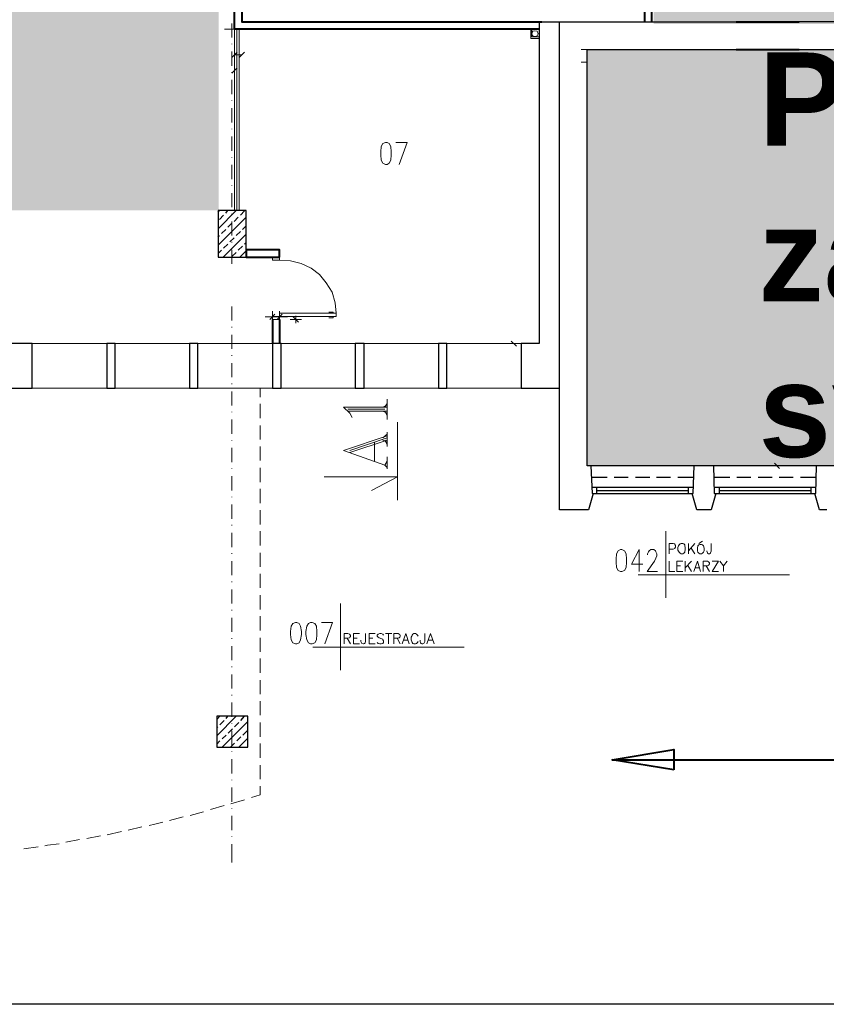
# Model space of a CAD drawing. Header units: millimetres. Extents: x 1 to 17496, y 1 to 30809.
# Tile 12 of 256: x 5435 to 6732, y 3200 to 4782. Entities that reach past the tile are written whole.
import ezdxf

# ---------------------------------------------------------------- set-up
doc = ezdxf.new("R2010")
doc.units = ezdxf.units.MM
doc.linetypes.add('CENTER', pattern=[2, 1.25, -0.25, 0.25, -0.25])
for name, color, linetype in [('0_Przyz_Opisy oddziałów', 5, 'Continuous'), ('Opisy', 255, 'Continuous'), ('PDF _Geometria', 7, 'Continuous')]:
    doc.layers.add(name, color=color, linetype=linetype)
for name, color, linetype, lineweight in [('0_Przyz_System Schima', 253, 'Continuous', 25), ('0_Przyz_WC pacjenta', 30, 'CENTER', 40), ('N_SSP_ewakuacja', 4, 'CENTER', 40)]:
    doc.layers.add(name, color=color, linetype=linetype, lineweight=lineweight)
doc.styles.add('arial', font='arialbd.ttf')

msp = doc.modelspace()

# ---------------------------------------------------------------- hatches: boundary and pattern name
at = {"layer": '0_Przyz_WC pacjenta', "transparency": 33554483}
h = msp.add_hatch(color=256, dxfattribs=at)
h.dxf.hatch_style = 1
h.set_gradient(color1=(173, 173, 173), color2=(173, 173, 173), centered=1, tint=1)
h.paths.add_polyline_path([(6347.8, 4064.9), (9390.9, 4064.9), (9390.9, 4733.7), (6347.8, 4733.7)])
at = {"layer": 'N_SSP_ewakuacja', "transparency": 33554457}
h = msp.add_hatch(color=51, dxfattribs=at)
h.dxf.hatch_style = 1
h.paths.add_polyline_path([(6454.1, 5066.9), (6454, 5052.9), (6454, 4775.5), (9408.5, 4775.5), (9408.5, 4042), (9204.5, 4042), (9204.5, 3752.5), (9627.2, 3752.5), (9627.2, 4062), (9667.2, 4062), (9667.2, 4771.5), (13332.2, 4771.5), (13332.2, 4647.4), (13550.9, 4647.4), (13550.9, 4999.5), (13314.8, 4999.5), (13314.8, 5063.5), (12355.9, 5063.5), (12355.9, 5004.9), (12082.5, 5004.9), (12082.5, 5059.5), (10704.8, 5059.5), (10704.8, 5774.4), (10878.2, 5774.4), (10878.2, 6054.5), (10775.3, 6054.5), (10775.3, 6054.6), (10522.9, 6054.6), (10522.9, 5775.2), (10324.1, 5775.2), (10324.1, 5353.6), (10533.4, 5353.6), (10533.4, 5066.2), (9552.3, 5066.2), (9552.3, 5846.7), (9606.9, 5846.7), (9606.9, 6307.7), (9361.1, 6307.7), (9361.1, 5066.9)])
h = msp.add_hatch(color=51, dxfattribs=at)
h.dxf.hatch_style = 1
h.paths.add_polyline_path([(3825.1, 5067.5), (3827.9, 5056.1), (3827.9, 4780.1), (4489.9, 4780.1), (4489.9, 4476.2), (5755.1, 4476.2), (5755.1, 5400.6), (5362.5, 5400.6), (5362.5, 5643.9), (4933.6, 5643.9), (4933.6, 5370.7), (4455.6, 5370.7), (4455.6, 5067.7), (4161.1, 5067.7), (4161.1, 5076.5), (3991.1, 5076.5), (3991.1, 5067.5)])

# ---------------------------------------------------------------- linework, layer by layer
at = {"layer": '0_Przyz_Opisy oddziałów', "lineweight": 40}
msp.add_lwpolyline([(6486.9, 3577), (6387.5, 3593.1), (6486.9, 3609.9)], close=True, dxfattribs=at)
msp.add_lwpolyline([(6387.5, 3593.1), (7451.3, 3593.1)], dxfattribs=at)
at = {"layer": 'Opisy', "lineweight": 18}
for points in [[(6474, 3960.3), (6474, 3853.3)], [(6479, 3924), (6479, 3940.9), (6485.8, 3940.9), (6488.3, 3940), (6488.3, 3939.2), (6489.1, 3937.5), (6489.1, 3935), (6488.3, 3933.3), (6488.3, 3932.5), (6485.8, 3931.6), (6479, 3931.6)], [(6510.2, 3940.9), (6510.2, 3924)], [(6520.3, 3940.9), (6510.2, 3929.1)], [(6527, 3940.9), (6532.9, 3944.3)], [(6546.4, 3940.9), (6546.4, 3928.3), (6545.6, 3925.7), (6545.6, 3924.9), (6543.9, 3924), (6542.2, 3924), (6540.5, 3924.9), (6540.5, 3925.7), (6539.7, 3928.3), (6539.7, 3929.1)], [(6431, 3895.4), (6431, 3930.8), (6418.4, 3907.2), (6436.9, 3907.2)], [(6444.5, 3922.4), (6444.5, 3924), (6446.2, 3927.4), (6447, 3929.1), (6449.5, 3930.8), (6454.6, 3930.8), (6457.1, 3929.1), (6458, 3927.4), (6459.6, 3924), (6459.6, 3920.7), (6458, 3917.3), (6455.4, 3912.3), (6443.6, 3895.4), (6460.5, 3895.4)], [(6514.4, 3933.3), (6520.3, 3924)], [(6479, 3912.3), (6479, 3895.4), (6488.3, 3895.4)], [(6500.9, 3895.4), (6491.6, 3895.4), (6491.6, 3912.3), (6500.9, 3912.3)], [(6505.1, 3912.3), (6505.1, 3895.4)], [(6515.2, 3912.3), (6505.1, 3901.3)], [(6518.6, 3895.4), (6524.5, 3912.3), (6529.5, 3895.4)], [(6533.8, 3895.4), (6533.8, 3912.3), (6540.5, 3912.3), (6542.2, 3911.4), (6543, 3910.6), (6543.9, 3909.7), (6543.9, 3908), (6543, 3906.4), (6542.2, 3905.5), (6540.5, 3904.7), (6533.8, 3904.7)], [(6558.2, 3895.4), (6548.1, 3895.4), (6558.2, 3912.3), (6548.1, 3912.3)], [(6560.7, 3912.3), (6566.6, 3904.7), (6566.6, 3895.4)], [(6572.5, 3912.3), (6566.6, 3904.7)], [(6491.6, 3904.7), (6497.5, 3904.7)], [(6509.3, 3905.5), (6515.2, 3895.4)], [(6520.3, 3901.3), (6527.9, 3901.3)], [(6538.8, 3904.7), (6543.9, 3895.4)], [(6672.7, 3890.4), (6429.3, 3890.4)], [(5950.9, 3844), (5950.9, 3737.1)], [(5925.7, 3779.2), (5938.3, 3813.7), (5920.6, 3813.7)], [(5956.8, 3779.2), (5956.8, 3796), (5962.7, 3796), (5965.3, 3795.2), (5966.1, 3794.3), (5966.9, 3792.7), (5966.9, 3791), (5966.1, 3790.1), (5965.3, 3789.3), (5962.7, 3788.4), (5956.8, 3788.4)], [(5961.9, 3788.4), (5966.9, 3779.2)], [(5981.3, 3779.2), (5972, 3779.2), (5972, 3796), (5981.3, 3796)], [(5972, 3788.4), (5977.9, 3788.4)], [(5991.4, 3796), (5991.4, 3783.4), (5990.5, 3780.9), (5989.7, 3780), (5988, 3779.2), (5987.2, 3779.2), (5985.5, 3780), (5984.6, 3780.9), (5983.8, 3783.4), (5983.8, 3785.1)], [(6006.5, 3779.2), (5997.3, 3779.2), (5997.3, 3796), (6006.5, 3796)], [(5997.3, 3788.4), (6003.2, 3788.4)], [(6020, 3793.5), (6019.2, 3795.2), (6016.6, 3796), (6014.1, 3796), (6011.6, 3795.2), (6009.9, 3793.5), (6009.9, 3791.8), (6010.7, 3791), (6011.6, 3790.1), (6013.3, 3789.3), (6017.5, 3787.6), (6019.2, 3786.8), (6019.2, 3785.9), (6020, 3784.2), (6020, 3781.7), (6019.2, 3780), (6016.6, 3779.2), (6014.1, 3779.2), (6011.6, 3780), (6009.9, 3781.7)], [(6023.4, 3796), (6033.5, 3796)], [(6028.4, 3796), (6028.4, 3779.2)], [(6036.8, 3779.2), (6036.8, 3796), (6043.6, 3796), (6045.3, 3795.2), (6046.1, 3794.3), (6047, 3792.7), (6047, 3791), (6046.1, 3790.1), (6045.3, 3789.3), (6043.6, 3788.4), (6036.8, 3788.4)], [(6041.9, 3788.4), (6047, 3779.2)], [(6050.3, 3779.2), (6056.2, 3796), (6061.3, 3779.2)], [(6052, 3785.1), (6059.6, 3785.1)], [(6075.6, 3791.8), (6074.7, 3793.5), (6073.1, 3795.2), (6071.4, 3796), (6068.9, 3796), (6067.2, 3795.2), (6066.3, 3793.5), (6065.5, 3791.8), (6064.6, 3790.1), (6064.6, 3785.9), (6065.5, 3783.4), (6066.3, 3781.7), (6067.2, 3780), (6068.9, 3779.2), (6071.4, 3779.2), (6073.1, 3780), (6074.7, 3781.7), (6075.6, 3783.4)], [(6086.5, 3796), (6086.5, 3783.4), (6085.7, 3780.9), (6084.9, 3780), (6083.2, 3779.2), (6081.5, 3779.2), (6080.6, 3780), (6079.8, 3780.9), (6079, 3783.4), (6079, 3785.1)], [(6089.9, 3779.2), (6095.8, 3796), (6101.7, 3779.2)], [(6092.4, 3785.1), (6099.2, 3785.1)], [(6149.7, 3774.1), (5906.3, 3774.1)]]:
    msp.add_lwpolyline(points, dxfattribs=at)
for points in [[(6498.4, 3940.9), (6496.7, 3940), (6495, 3938.4), (6494.2, 3936.7), (6493.3, 3934.2), (6493.3, 3929.9), (6494.2, 3928.3), (6495, 3926.6), (6496.7, 3924.9), (6498.4, 3924), (6500.9, 3924), (6502.6, 3924.9), (6504.3, 3926.6), (6504.3, 3928.3), (6505.1, 3929.9), (6505.1, 3934.2), (6504.3, 3936.7), (6504.3, 3938.4), (6502.6, 3940), (6500.9, 3940.9)], [(6400.7, 3930.8), (6397.3, 3929.1), (6394.8, 3924), (6394, 3915.6), (6394, 3910.6), (6394.8, 3902.1), (6397.3, 3897.1), (6400.7, 3895.4), (6403.2, 3895.4), (6407.4, 3897.1), (6410, 3902.1), (6410.8, 3910.6), (6410.8, 3915.6), (6410, 3924), (6407.4, 3929.1), (6403.2, 3930.8)], [(6528.7, 3939.2), (6527, 3938.4), (6525.3, 3936.7), (6524.5, 3933.3), (6524.5, 3929.1), (6525.3, 3926.6), (6527, 3924.9), (6528.7, 3924), (6531.2, 3924), (6532.9, 3924.9), (6534.6, 3926.6), (6535.4, 3929.1), (6535.4, 3933.3), (6534.6, 3936.7), (6532.9, 3938.4), (6531.2, 3939.2)], [(5878.5, 3813.7), (5874.3, 3812), (5871.8, 3807.8), (5870.9, 3799.4), (5870.9, 3794.3), (5871.8, 3785.9), (5874.3, 3780.9), (5878.5, 3779.2), (5881, 3779.2), (5884.4, 3780.9), (5886.9, 3785.9), (5888.6, 3794.3), (5888.6, 3799.4), (5886.9, 3807.8), (5884.4, 3812), (5881, 3813.7)], [(5902.9, 3813.7), (5899.6, 3812), (5897, 3807.8), (5895.4, 3799.4), (5895.4, 3794.3), (5897, 3785.9), (5899.6, 3780.9), (5902.9, 3779.2), (5905.5, 3779.2), (5909.7, 3780.9), (5912.2, 3785.9), (5913, 3794.3), (5913, 3799.4), (5912.2, 3807.8), (5909.7, 3812), (5905.5, 3813.7)]]:
    msp.add_lwpolyline(points, close=True, dxfattribs=at)
at = {"layer": 'PDF _Geometria'}
msp.add_lwpolyline([(1774.1, 7203), (13925.2, 7203), (13925.2, 3200.2), (1774.1, 3200.2)], close=True, dxfattribs=at)
at = {"layer": 'PDF _Geometria', "lineweight": 40}
for points in [[(6270.1, 4767.1), (5780.8, 4767.1), (5780.8, 4850.5), (5792.6, 4850.5), (5792.6, 4778.9), (6274.4, 4778.9)], [(6451.2, 4778.9), (6451.2, 4850.5), (6439.4, 4850.5), (6439.4, 4778.9)], [(6586.8, 4778.9), (6687.9, 4778.9)], [(6586.8, 4734.3), (6687.9, 4734.3)], [(5841.5, 4300.5), (5841.5, 4261.8)], [(5853.2, 4300.5), (5853.2, 4261.8)]]:
    msp.add_lwpolyline(points, dxfattribs=at)
at = {"layer": 'PDF _Geometria', "lineweight": 18}
for points in [[(6037.7, 4778.9), (6056.2, 4778.9)], [(5780.8, 4475.7), (5780.8, 4767.1), (5764.8, 4767.1)], [(5776.6, 4753.6), (5776.6, 4776.4)], [(5784.2, 4475.7), (5784.2, 4767.1)], [(5788.4, 4475.7), (5788.4, 4767.1)], [(5828, 4767.1), (5845.7, 4767.1)], [(5888.6, 4767.1), (5870.1, 4767.1)], [(6238.1, 4767.1), (6220.5, 4767.1)], [(6256.7, 4767.1), (6256.7, 4752), (6270.1, 4752)], [(6258.4, 4767.1), (6258.4, 4754.5), (6270.1, 4754.5)], [(5776.6, 4742.7), (5776.6, 4743.5)], [(5776.6, 4708.2), (5776.6, 4730.9)], [(6347.6, 4734.3), (6337.5, 4734.3)], [(6660.9, 4734.3), (6643.2, 4734.3)], [(5792.6, 4725.8), (5780.8, 4725.8), (5792.6, 4725.8)], [(5785, 4704.8), (5776.6, 4696.4)], [(5780.8, 4709), (5780.8, 4691.3)], [(6270.1, 4691.3), (6270.1, 4709)], [(6347.6, 4714.1), (6337.5, 4714.1)], [(5776.6, 4697.2), (5776.6, 4698)], [(5776.6, 4662.7), (5776.6, 4685.4)], [(5776.6, 4651.7), (5776.6, 4652.6)], [(5776.6, 4617.2), (5776.6, 4639.9)], [(5776.6, 4606.2), (5776.6, 4607.1)], [(5776.6, 4571.7), (5776.6, 4594.5)], [(6045.3, 4549.8), (6057.9, 4585.2), (6040.2, 4585.2)], [(5776.6, 4560.8), (5776.6, 4561.6)], [(6347.6, 4562.5), (6347.6, 4543.9)], [(5776.6, 4526.2), (5776.6, 4549)], [(5776.6, 4515.3), (5776.6, 4516.1)], [(5776.6, 4480.8), (5776.6, 4503.5)], [(5776.6, 4469.8), (5776.6, 4470.6)], [(5776.6, 4435.3), (5776.6, 4458)], [(5776.6, 4424.3), (5776.6, 4425.2)], [(5776.6, 4389.8), (5776.6, 4412.5)], [(5853.2, 4395.7), (5870.9, 4394.8), (5887.8, 4390.6), (5903.8, 4383.1), (5917.3, 4373), (5928.2, 4359.5), (5937.5, 4344.3), (5942.5, 4327.5), (5944.2, 4310.6)], [(5776.6, 4298.8), (5776.6, 4321.6)], [(5865.9, 4304.7), (5859.1, 4304.7), (5847.3, 4304.7), (5835.6, 4304.7), (5829.7, 4304.7)], [(5841.5, 4304.7), (5853.2, 4304.7), (5841.5, 4304.7)], [(5879.4, 4294.6), (5879.4, 4306.4)], [(5939.1, 4310.6), (5939.1, 4312.3), (5932.4, 4312.3)], [(5939.1, 4305.6), (5939.1, 4303), (5932.4, 4303)], [(5776.6, 4287.9), (5776.6, 4288.7)], [(5776.6, 4253.4), (5776.6, 4276.1)], [(5841.5, 4261.8), (5455.7, 4261.8)], [(6241.5, 4261.8), (5855.8, 4261.8)], [(5870.1, 4261.8), (5888.6, 4261.8)], [(6220.5, 4261.8), (6238.1, 4261.8)], [(6225.5, 4266), (6233.9, 4257.6)], [(5776.6, 4242.4), (5776.6, 4243.2)], [(5776.6, 4207.9), (5776.6, 4230.6)], [(5776.6, 4196.9), (5776.6, 4197.8)], [(5455.7, 4190.2), (5841.5, 4190.2)], [(5776.6, 4162.4), (5776.6, 4185.1)], [(5822.1, 4175.9), (5822.1, 4190.2)], [(5855.8, 4190.2), (6241.5, 4190.2)], [(5822.1, 4142.2), (5822.1, 4164.9)], [(6019.2, 4159.9), (6025.9, 4163.2)], [(6022.5, 4159.9), (6025.9, 4165.8)], [(6025.9, 4139.7), (6025.9, 4172.5)], [(5776.6, 4151.4), (5776.6, 4152.3)], [(6025.9, 4159.9), (5956, 4159.9), (5966.1, 4149.8), (5969.5, 4143)], [(5962.7, 4156.5), (6022.5, 4156.5)], [(5962.7, 4153.1), (6025.9, 4153.1)], [(6019.2, 4153.1), (6025.9, 4149.8)], [(6022.5, 4153.1), (6025.9, 4146.4)], [(5776.6, 4116.9), (5776.6, 4139.7)], [(5822.1, 4107.7), (5822.1, 4130.4)], [(6042.7, 4135.4), (6042.7, 4010)], [(6025.9, 4113.5), (5956, 4090), (6022.5, 4066.4)], [(6019.2, 4110.2), (6025.9, 4116.1)], [(6025.9, 4096.7), (6025.9, 4119.4)], [(5776.6, 4106), (5776.6, 4106.8)], [(5966.1, 4090), (6025.9, 4110.2)], [(5966.1, 4086.6), (6025.9, 4106.8)], [(6005.7, 4073.1), (6005.7, 4103.4)], [(6019.2, 4106.8), (6025.9, 4103.4)], [(6022.5, 4106.8), (6025.9, 4100.1)], [(5776.6, 4071.4), (5776.6, 4094.2)], [(5822.1, 4074), (5822.1, 4096.7)], [(6025.9, 4063), (6022.5, 4066.4), (6025.9, 4073.1)], [(6025.9, 4060.5), (6025.9, 4079.9)], [(6648.3, 4069.8), (6656.7, 4061.3)], [(5776.6, 4060.5), (5776.6, 4061.3)], [(5822.1, 4039.4), (5822.1, 4062.2)], [(6643.2, 4065.5), (6660.9, 4065.5)], [(5776.6, 4026), (5776.6, 4048.7)], [(5924.8, 4047.9), (6042.7, 4047.9), (6000.6, 4026)], [(5822.1, 4005.7), (5822.1, 4028.5)], [(5776.6, 4015), (5776.6, 4015.8)], [(5776.6, 3980.5), (5776.6, 4003.2)], [(5822.1, 3971.2), (5822.1, 3994)], [(5776.6, 3969.5), (5776.6, 3970.4)], [(5776.6, 3935), (5776.6, 3957.7)], [(5822.1, 3937.5), (5822.1, 3960.3)], [(5776.6, 3924), (5776.6, 3924.9)], [(5822.1, 3903), (5822.1, 3925.7)], [(5776.6, 3889.5), (5776.6, 3912.3)], [(5822.1, 3869.3), (5822.1, 3892)], [(5776.6, 3878.6), (5776.6, 3879.4)], [(5776.6, 3844), (5776.6, 3866.8)], [(5822.1, 3834.8), (5822.1, 3857.5)], [(5776.6, 3833.1), (5776.6, 3833.9)], [(5776.6, 3798.6), (5776.6, 3821.3)], [(5822.1, 3801.1), (5822.1, 3823.8)], [(5776.6, 3787.6), (5776.6, 3788.4)], [(5822.1, 3766.5), (5822.1, 3789.3)], [(5776.6, 3753.1), (5776.6, 3775.8)], [(5822.1, 3732.9), (5822.1, 3755.6)], [(5776.6, 3742.1), (5776.6, 3743)], [(5776.6, 3707.6), (5776.6, 3730.3)], [(5822.1, 3698.3), (5822.1, 3721.1)], [(5776.6, 3696.6), (5776.6, 3697.5)], [(5822.1, 3664.6), (5822.1, 3687.4)], [(5776.6, 3662.1), (5776.6, 3684.9)], [(5776.6, 3651.2), (5776.6, 3652)], [(5776.6, 3616.6), (5776.6, 3639.4)], [(5822.1, 3630.1), (5822.1, 3652.8)], [(5822.1, 3596.4), (5822.1, 3619.2)], [(5776.6, 3605.7), (5776.6, 3606.5)], [(5776.6, 3571.2), (5776.6, 3593.9)], [(5822.1, 3561.9), (5822.1, 3584.6)], [(5776.6, 3560.2), (5776.6, 3561)], [(5776.6, 3525.7), (5776.6, 3548.4)], [(5807.8, 3532.4), (5822.1, 3536.6), (5822.1, 3550.9)], [(5774.9, 3522.3), (5796.8, 3529)], [(5742.1, 3513), (5764, 3519.8)], [(5776.6, 3514.7), (5776.6, 3515.6)], [(5676.4, 3495.4), (5698.3, 3501.2)], [(5709.2, 3503.8), (5731.1, 3509.7)], [(5776.6, 3480.2), (5776.6, 3502.9)], [(5609.8, 3480.2), (5631.7, 3485.2)], [(5643.5, 3487.8), (5652.8, 3489.5), (5665.4, 3492.8)], [(5509.6, 3460.8), (5531.5, 3465)], [(5543.3, 3466.7), (5565.2, 3470.9)], [(5576.2, 3472.6), (5598.9, 3477.7)], [(5776.6, 3469.2), (5776.6, 3470.1)], [(5442.2, 3449.9), (5465, 3453.2)], [(5475.9, 3454.9), (5480.1, 3455.8), (5498.7, 3458.3)], [(5776.6, 3428), (5776.6, 3457.5)]]:
    msp.add_lwpolyline(points, dxfattribs=at)
at = {"layer": 'PDF _Geometria', "lineweight": 25}
for points in [[(6270.1, 4778.9), (6270.1, 4261.8), (6241.5, 4261.8), (6241.5, 4190.2), (6303, 4190.2)], [(6274.4, 4778.9), (6586.8, 4778.9)], [(6353.5, 4065.5), (6355.2, 4020.9), (6356.9, 4020.9), (6349.3, 3994.8), (6336.7, 3994.8), (6303, 3994.8), (6303, 4778.9)], [(6687.9, 4734.3), (7099.8, 4734.3), (7099.8, 4778.9), (6687.9, 4778.9)], [(6536.3, 3994.8), (6523.7, 3994.8), (6516.1, 4020.9), (6517.8, 4020.9), (6519.4, 4065.5), (6353.5, 4065.5), (6347.6, 4065.5), (6347.6, 4734.3), (6586.8, 4734.3)], [(5754.7, 4473.2), (5756.4, 4475.7)], [(5754.7, 4446.2), (5783.3, 4475.7)], [(5754.7, 4420.1), (5799.3, 4464.8)], [(5756.4, 4461.4), (5763.1, 4468.1)], [(5766.5, 4471.5), (5769.9, 4475.7)], [(5780, 4458), (5786.7, 4464.8)], [(5790.1, 4468.1), (5796.8, 4474.9)], [(5769.9, 4448.8), (5776.6, 4455.5)], [(5793.4, 4445.4), (5799.3, 4451.3)], [(5754.7, 4432.7), (5756.4, 4435.3)], [(5759.8, 4438.6), (5766.5, 4445.4)], [(5762.3, 4400.7), (5799.3, 4437.8)], [(5773.2, 4425.2), (5780, 4431.9)], [(5783.3, 4435.3), (5790.1, 4442)], [(5763.1, 4415.1), (5769.9, 4421.8)], [(5786.7, 4411.7), (5793.4, 4418.4)], [(5796.8, 4421.8), (5799.3, 4424.3)], [(5353.8, 4400.7), (5353.8, 4340.9), (5342, 4340.9), (5342, 4185.1), (5422, 4185.1), (5422, 4190.2), (5455.7, 4190.2), (5455.7, 4261.8), (5361.4, 4261.8), (5361.4, 4321.6), (5374, 4321.6), (5374, 4400.7)], [(5754.7, 4406.6), (5759.8, 4411.7)], [(5776.6, 4401.6), (5783.3, 4408.3)], [(5789.2, 4400.7), (5799.3, 4410.9)], [(6550.6, 4065.5), (6519.4, 4065.5)], [(6732.5, 3994.8), (6720.7, 3994.8), (6713.2, 4020.9), (6714.8, 4020.9), (6715.7, 4065.5), (6550.6, 4065.5), (6551.4, 4020.9), (6554, 4020.9), (6546.4, 3994.8), (6533.8, 3994.8)], [(6750.2, 4065.5), (6715.7, 4065.5)], [(6354.4, 4047), (6379.6, 4047)], [(6390.6, 4047), (6413.3, 4047)], [(6425.1, 4047), (6447.9, 4047)], [(6458.8, 4047), (6481.5, 4047)], [(6493.3, 4047), (6518.6, 4047)], [(6551.4, 4047), (6576.7, 4047)], [(6587.7, 4047), (6610.4, 4047)], [(6622.2, 4047), (6644.9, 4047)], [(6655.9, 4047), (6678.6, 4047)], [(6690.4, 4047), (6715.7, 4047)], [(6354.4, 4031), (6518.6, 4031)], [(6356.9, 4020.9), (6516.1, 4020.9)], [(6362.8, 4020.9), (6362.8, 4031)], [(6362.8, 4026), (6510.2, 4026)], [(6510.2, 4020.9), (6510.2, 4031)], [(6551.4, 4031), (6714.8, 4031)], [(6554, 4020.9), (6713.2, 4020.9)], [(6559.9, 4020.9), (6559.9, 4031)], [(6559.9, 4026), (6707.3, 4026)], [(6707.3, 4020.9), (6707.3, 4031)], [(5752.2, 3657.9), (5757.2, 3663)], [(5752.2, 3631.8), (5783.3, 3663)], [(5757.2, 3649.5), (5764, 3656.2)], [(5760.6, 3613.3), (5801.9, 3654.5)], [(5767.3, 3659.6), (5769.9, 3663)], [(5790.9, 3656.2), (5796.8, 3663)], [(5752.2, 3644.4), (5753.9, 3646.1)], [(5770.7, 3636), (5777.4, 3642.7)], [(5780.8, 3646.1), (5787.5, 3652.8)], [(5794.3, 3632.6), (5801, 3639.4)], [(5752.2, 3618.3), (5757.2, 3623.4)], [(5760.6, 3626.7), (5767.3, 3632.6)], [(5784.2, 3623.4), (5790.9, 3630.1)], [(5787.5, 3613.3), (5801.9, 3627.6)], [(5774.1, 3613.3), (5780.8, 3620)], [(5801, 3613.3), (5801.9, 3614.1)]]:
    msp.add_lwpolyline(points, dxfattribs=at)
at = {"layer": 'PDF _Geometria', "lineweight": 18}
for points in [[(6268.5, 4759.5), (6266.8, 4763.7), (6263.4, 4764.6), (6260, 4763.7), (6258.4, 4759.5), (6260, 4756.2), (6263.4, 4755.3), (6266.8, 4756.2)], [(5780.8, 4735.1), (5780.8, 4717.4)], [(5785, 4730.1), (5776.6, 4721.6)], [(5788.4, 4721.6), (5796.8, 4730.1)], [(6023.4, 4585.2), (6019.2, 4583.5), (6016.6, 4578.5), (6015.8, 4570), (6015.8, 4565), (6016.6, 4556.6), (6019.2, 4551.5), (6023.4, 4549.8), (6025.9, 4549.8), (6029.3, 4551.5), (6031.8, 4556.6), (6032.6, 4565), (6032.6, 4570), (6031.8, 4578.5), (6029.3, 4583.5), (6025.9, 4585.2)], [(5853.2, 4395.7), (5853.2, 4400.7), (5841.5, 4400.7), (5841.5, 4395.7)], [(5845.7, 4308.9), (5837.2, 4300.5)], [(5841.5, 4314), (5841.5, 4296.3)], [(5944.2, 4310.6), (5853.2, 4310.6), (5853.2, 4300.5), (5841.5, 4300.5), (5841.5, 4305.6), (5944.2, 4305.6)], [(5849, 4300.5), (5857.5, 4308.9)], [(5853.2, 4296.3), (5853.2, 4314)], [(5875.1, 4304.7), (5883.6, 4296.3)], [(5870.1, 4300.5), (5888.6, 4300.5)]]:
    msp.add_lwpolyline(points, close=True, dxfattribs=at)
at = {"layer": 'PDF _Geometria', "lineweight": 25}
for points in [[(5799.3, 4400.7), (5799.3, 4475.7), (5754.7, 4475.7), (5754.7, 4400.7)], [(5588.8, 4190.2), (5588.8, 4261.8), (5575.3, 4261.8), (5575.3, 4190.2)], [(5721.9, 4190.2), (5721.9, 4261.8), (5708.4, 4261.8), (5708.4, 4190.2)], [(5855.8, 4190.2), (5855.8, 4261.8), (5841.5, 4261.8), (5841.5, 4190.2)], [(5988.8, 4190.2), (5988.8, 4261.8), (5974.5, 4261.8), (5974.5, 4190.2)], [(6121.9, 4190.2), (6121.9, 4261.8), (6108.4, 4261.8), (6108.4, 4190.2)], [(5801.9, 3613.3), (5801.9, 3663), (5752.2, 3663), (5752.2, 3613.3)]]:
    msp.add_lwpolyline(points, close=True, dxfattribs=at)
at = {"layer": 'PDF _Geometria', "lineweight": 40}
msp.add_lwpolyline([(5853.2, 4400.7), (5853.2, 4412.5), (5799.3, 4412.5), (5799.3, 4400.7)], close=True, dxfattribs=at)

# ---------------------------------------------------------------- texts
at = {"layer": '0_Przyz_System Schima', "color": 7, "insert": (6622.8, 4729.6), "char_height": 150, "width": 3058.242, "attachment_point": 1, "style": 'arial'}
msp.add_mtext('Poza opracowaniem\\Pzainstalowany nowy \\Psystem ', dxfattribs=at)

doc.saveas('drawing.dxf')
